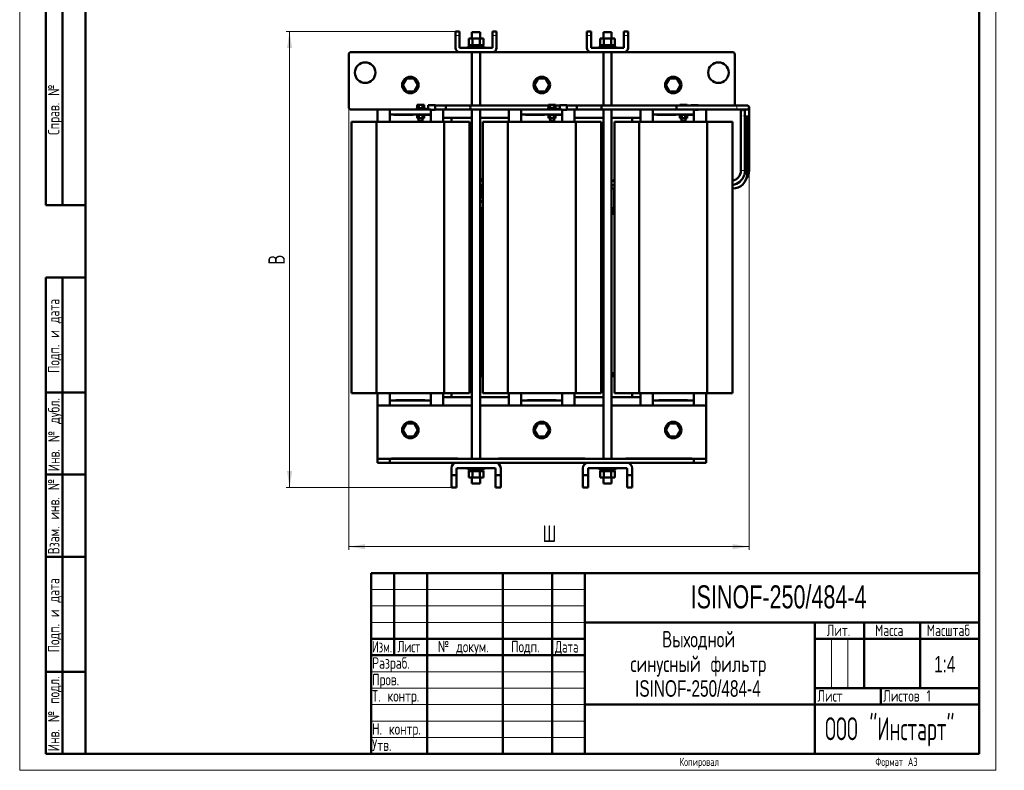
# Model space of a CAD drawing. Header units: millimetres. Extents: x 0 to 1198, y 0 to 1680.
# Tile 1 of 2: x 0 to 1198, y 0 to 914. Entities that reach past the tile are written whole.
import ezdxf

# ---------------------------------------------------------------- set-up
doc = ezdxf.new("R2010")
doc.units = ezdxf.units.MM
doc.header["$LTSCALE"] = 4
doc.linetypes.add('SLD-Сплошная', pattern=[0])
doc.styles.add('SLDTEXTSTYLE0', font='TXT', dxfattribs={"width": 0.7})
doc.styles.add('SLDTEXTSTYLE1', font='TXT', dxfattribs={"width": 0.7, "bigfont": 'bigfont'})
doc.styles.add('SLDTEXTSTYLE2', font='TXT', dxfattribs={"width": 0.705079, "bigfont": 'bigfont'})
doc.styles.add('SLDTEXTSTYLE3', font='TXT', dxfattribs={"width": 0.648852, "bigfont": 'bigfont'})
doc.styles.add('SLDTEXTSTYLE4', font='TXT', dxfattribs={"width": 0.632021, "bigfont": 'bigfont'})
doc.styles.add('SLDTEXTSTYLE5', font='TXT', dxfattribs={"width": 0.625377, "bigfont": 'bigfont'})
doc.styles.add('SLDTEXTSTYLE6', font='TXT', dxfattribs={"width": 0.583291, "bigfont": 'bigfont'})
doc.dimstyles.new('SLDDIMSTYLE0', dxfattribs={"dimtxt": 20, "dimasz": 20, "dimexe": 0, "dimexo": 0.0625, "dimgap": 5, "dimtad": 2, "dimdec": 1, "dimrnd": 1e-09, "dimzin": 12, "dimdsep": 46, "dimtxsty": 'SLDTEXTSTYLE0', "dimsah": 1, "dimcen": 0.09, "dimadec": 0, "dimazin": 3, "dimtfac": 1, "dimtdec": 3, "dimtofl": 0, "dimtmove": 0, "dimatfit": 3, "dimfxl": 0, "dimfrac": 2, "dimtolj": 1, "dimtzin": 12, "dimarcsym": 0})

# ---------------------------------------------------------------- blocks, each defined once
blk = doc.blocks.new('SW_NOTE_0')
at = {"color": 0, "linetype": 'Continuous', "lineweight": 0, "char_height": 20, "attachment_point": 2}
for s, insert, style in [('Выходной', (46.3, 25.7), 'SLDTEXTSTYLE1'), ('синусный фильтр', (45.9, -4.3), 'SLDTEXTSTYLE1'), ('ISINOF-250/484-4', (45.4, -34.3), 'SLDTEXTSTYLE0')]:
    blk.add_mtext(s, dxfattribs=dict(at, insert=insert, style=style))
blk = doc.blocks.new('_D')
at = {"color": 7, "linetype": 'SLD-Сплошная', "lineweight": 0}
for p, q in [((400.5, 807.1), (400.5, 268.2)), ((887.8, 729.8), (887.8, 268.2)), ((400.5, 272.2), (887.8, 272.2))]:
    blk.add_line(p, q, dxfattribs=at)
at = {"color": 7, "linetype": 'SLD-Сплошная', "lineweight": 18}
for points in [[(400.5, 272.2), (420.5, 269.1), (420.5, 275.3)], [(887.8, 272.2), (867.8, 275.3), (867.8, 269.1)]]:
    blk.add_solid(points, dxfattribs=at)
at = {"color": 7, "linetype": 'SLD-Сплошная', "lineweight": 18, "insert": (636.3, 298), "char_height": 20, "attachment_point": 1, "style": 'SLDTEXTSTYLE1'}
blk.add_mtext('Ш', dxfattribs=at)
blk = doc.blocks.new('_D_1')
at = {"color": 7, "linetype": 'SLD-Сплошная', "lineweight": 0}
for p, q in [((530.5, 899.1), (324.5, 899.1)), ((328.5, 344.2), (328.5, 899.1)), ((525.5, 344.2), (324.5, 344.2))]:
    blk.add_line(p, q, dxfattribs=at)
at = {"color": 7, "linetype": 'SLD-Сплошная', "lineweight": 18}
for points in [[(328.5, 899.1), (325.4, 879.1), (331.6, 879.1)], [(328.5, 344.2), (331.6, 364.2), (325.4, 364.2)]]:
    blk.add_solid(points, dxfattribs=at)
at = {"color": 7, "linetype": 'SLD-Сплошная', "lineweight": 18, "insert": (302.7, 615.3), "char_height": 20, "attachment_point": 1, "rotation": 90, "style": 'SLDTEXTSTYLE1'}
blk.add_mtext('В', dxfattribs=at)

msp = doc.modelspace()

# ---------------------------------------------------------------- linework, layer by layer
at = {"color": 7, "linetype": 'SLD-Сплошная', "lineweight": 18}
for p, q in [((0, 1680), (0, 0)), ((1188, 1680), (1188, 0)), ((428, 220), (688, 220)), ((428, 200), (688, 200)), ((428, 180), (688, 180)), ((988, 160), (988, 100)), ((1008, 160), (1008, 100)), ((428, 120), (688, 120)), ((428, 100), (688, 100)), ((428, 80), (688, 80)), ((428, 60), (688, 60)), ((428, 40), (688, 40)), ((0, 0), (1188, 0))]:
    msp.add_line(p, q, dxfattribs=at)
at = {"color": 7, "linetype": 'SLD-Сплошная', "lineweight": 50}
for p, q in [((80, 1660), (80, 20)), ((80, 1660), (80, 20)), ((1168, 20), (1168, 1660)), ((32, 688), (32, 1168)), ((32, 688), (32, 1168)), ((52, 688), (52, 1168)), ((52, 688), (52, 1168)), ((535.5, 899.15), (530.5, 899.15)), ((530.5, 894.15), (530.5, 899.15)), ((535.5, 899.15), (535.5, 894.15)), ((580.5, 899.15), (575.5, 899.15)), ((575.5, 899.15), (575.5, 894.15)), ((580.5, 899.15), (580.5, 894.15)), ((690.5, 894.15), (690.5, 899.15)), ((695.5, 899.15), (690.5, 899.15)), ((695.5, 899.15), (695.5, 894.15)), ((740.5, 899.15), (735.5, 899.15)), ((735.5, 899.15), (735.5, 894.15)), ((740.5, 899.15), (740.5, 894.15)), ((530.5, 879.15), (530.5, 894.15)), ((535.5, 894.15), (535.5, 879.15)), ((546.5, 882.75), (546.5, 890.75)), ((551, 890.75), (546.5, 890.75)), ((550.5, 898.34), (550.5, 890.75)), ((560.5, 898.34), (550.5, 898.34)), ((551, 890.75), (551, 882.75)), ((560, 890.75), (551, 890.75)), ((560, 882.75), (560, 890.75)), ((564.5, 890.75), (560, 890.75)), ((560.5, 890.75), (560.5, 898.34)), ((564.5, 882.75), (564.5, 890.75)), ((575.5, 879.15), (575.5, 894.15)), ((580.5, 894.15), (580.5, 879.15)), ((690.5, 879.15), (690.5, 894.15)), ((695.5, 894.15), (695.5, 879.15)), ((706.5, 882.75), (706.5, 890.75)), ((711, 890.75), (706.5, 890.75)), ((710.5, 898.34), (710.5, 890.75)), ((720.5, 898.34), (710.5, 898.34)), ((711, 890.75), (711, 882.75)), ((720, 890.75), (711, 890.75)), ((720, 882.75), (720, 890.75)), ((724.5, 890.75), (720, 890.75)), ((720.5, 890.75), (720.5, 898.34)), ((724.5, 882.75), (724.5, 890.75)), ((735.5, 879.15), (735.5, 894.15)), ((740.5, 894.15), (740.5, 879.15)), ((535.5, 879.15), (575.5, 879.15)), ((545.5, 880.75), (545.5, 879.15)), ((545.5, 880.75), (565.5, 880.75)), ((546.5, 882.75), (551, 882.75)), ((547.7, 882.75), (547.7, 880.75)), ((551, 882.75), (560, 882.75)), ((560, 882.75), (564.5, 882.75)), ((563.29, 880.75), (563.29, 882.75)), ((565.5, 879.15), (565.5, 880.75)), ((695.5, 879.15), (735.5, 879.15)), ((705.5, 880.75), (705.5, 879.15)), ((705.5, 880.75), (725.5, 880.75)), ((706.5, 882.75), (711, 882.75)), ((707.7, 882.75), (707.7, 880.75)), ((711, 882.75), (720, 882.75)), ((720, 882.75), (724.5, 882.75)), ((723.29, 880.75), (723.29, 882.75)), ((725.5, 879.15), (725.5, 880.75)), ((400.5, 871.15), (400.5, 807.15)), ((535.5, 874.15), (403.5, 874.15)), ((575.5, 874.15), (535.5, 874.15)), ((550.5, 874.15), (550.5, 809.25)), ((560.5, 809.25), (560.5, 874.15)), ((695.5, 874.15), (575.5, 874.15)), ((735.5, 874.15), (695.5, 874.15)), ((710.5, 874.15), (710.5, 809.25)), ((720.5, 809.25), (720.5, 874.15)), ((867.5, 874.15), (735.5, 874.15)), ((870.5, 809.25), (870.5, 871.15)), ((466.5, 834.15), (471, 841.94)), ((471, 841.94), (480, 841.94)), ((480, 841.94), (484.5, 834.15)), ((626.5, 834.15), (631, 841.94)), ((631, 841.94), (640, 841.94)), ((640, 841.94), (644.5, 834.15)), ((786.5, 834.15), (791, 841.94)), ((791, 841.94), (800, 841.94)), ((800, 841.94), (804.5, 834.15)), ((471, 826.35), (466.5, 834.15)), ((484.5, 834.15), (480, 826.35)), ((631, 826.35), (626.5, 834.15)), ((644.5, 834.15), (640, 826.35)), ((791, 826.35), (786.5, 834.15)), ((804.5, 834.15), (800, 826.35)), ((480, 826.35), (471, 826.35)), ((640, 826.35), (631, 826.35)), ((800, 826.35), (791, 826.35)), ((403.5, 804.15), (450.5, 804.15)), ((435.5, 789.15), (435.5, 804.15)), ((450.5, 804.15), (500.5, 804.15)), ((450.5, 804.15), (450.5, 798.15)), ((482, 804.95), (482, 804.15)), ((492.31, 804.95), (482, 804.95)), ((483.2, 805.99), (483.2, 805.22)), ((483.2, 805.99), (492.8, 805.99)), ((483.2, 805.22), (492.8, 805.22)), ((483.68, 809.89), (483.68, 806.05)), ((485.84, 809.89), (483.68, 809.89)), ((485.84, 806.05), (483.68, 806.05)), ((485.6, 805.22), (485.6, 804.95)), ((485.84, 806.05), (485.84, 809.89)), ((490.16, 809.89), (485.84, 809.89)), ((490.16, 806.05), (485.84, 806.05)), ((490.16, 806.05), (490.16, 809.89)), ((492.32, 809.89), (490.16, 809.89)), ((492.32, 806.05), (490.16, 806.05)), ((490.4, 804.95), (490.4, 805.22)), ((492.32, 806.05), (492.32, 809.89)), ((492.8, 805.22), (492.8, 805.99)), ((497.29, 805.59), (493.58, 805.06)), ((497.29, 804.95), (494.05, 804.37)), ((505.8, 809.55), (497.3, 809.55)), ((500.5, 798.15), (500.5, 804.15)), ((500.5, 803.95), (505.8, 803.95)), ((505.8, 809.55), (505.8, 809.55)), ((505.8, 809.25), (505.8, 809.55)), ((505.8, 809.55), (505.8, 809.25)), ((518.34, 809.25), (505.8, 809.25)), ((505.8, 804.25), (518.34, 804.25)), ((505.8, 804.15), (550.5, 804.15)), ((515.5, 804.15), (515.5, 789.15)), ((548.34, 809.25), (518.34, 809.25)), ((518.34, 804.25), (548.34, 804.25)), ((643.68, 809.25), (548.34, 809.25)), ((548.34, 804.25), (642, 804.25)), ((550.5, 804.25), (550.5, 379.15)), ((560.5, 379.15), (560.5, 804.25)), ((560.5, 804.15), (610.5, 804.15)), ((595.5, 789.15), (595.5, 804.15)), ((610.5, 804.15), (610.5, 798.15)), ((610.5, 804.15), (660.5, 804.15)), ((642, 804.95), (642, 804.15)), ((652.31, 804.95), (642, 804.95)), ((643.2, 805.99), (643.2, 805.22)), ((643.2, 805.99), (652.8, 805.99)), ((643.2, 805.22), (652.8, 805.22)), ((643.68, 809.89), (643.68, 806.05)), ((645.84, 809.89), (643.68, 809.89)), ((645.84, 806.05), (643.68, 806.05)), ((645.6, 805.22), (645.6, 804.95)), ((645.84, 806.05), (645.84, 809.89)), ((650.16, 809.89), (645.84, 809.89)), ((650.16, 806.05), (645.84, 806.05)), ((650.16, 806.05), (650.16, 809.89)), ((652.32, 809.89), (650.16, 809.89)), ((652.32, 806.05), (650.16, 806.05)), ((650.4, 804.95), (650.4, 805.22)), ((652.32, 806.05), (652.32, 809.89)), ((657.29, 809.25), (652.32, 809.25)), ((652.8, 805.22), (652.8, 805.99)), ((657.29, 805.59), (653.58, 805.06)), ((657.29, 804.95), (654.05, 804.37)), ((665.8, 809.55), (657.3, 809.55)), ((660.5, 798.15), (660.5, 804.15)), ((660.5, 803.95), (665.8, 803.95)), ((665.8, 809.25), (665.8, 809.55)), ((665.8, 809.55), (665.8, 809.25)), ((665.8, 809.55), (665.8, 809.55)), ((678.34, 809.25), (665.8, 809.25)), ((665.8, 804.25), (678.34, 804.25)), ((665.8, 804.15), (710.5, 804.15)), ((675.5, 804.15), (675.5, 789.15)), ((708.34, 809.25), (678.34, 809.25)), ((678.34, 804.25), (708.34, 804.25)), ((799.52, 809.25), (708.34, 809.25)), ((708.34, 804.25), (799.52, 804.25)), ((710.5, 804.25), (710.5, 379.15)), ((720.5, 379.15), (720.5, 804.25)), ((720.5, 804.15), (770.5, 804.15)), ((803.68, 809.25), (739.52, 809.25)), ((755.5, 789.15), (755.5, 804.15)), ((770.5, 804.15), (770.5, 798.15)), ((770.5, 804.15), (820.5, 804.15)), ((872.79, 809.25), (799.52, 809.25)), ((799.52, 804.25), (799.52, 809.25)), ((799.52, 804.25), (872.79, 804.25)), ((802, 804.25), (802, 804.15)), ((803.68, 809.89), (803.68, 809.25)), ((805.84, 809.89), (803.68, 809.89)), ((805.84, 809.25), (805.84, 809.89)), ((810.16, 809.89), (805.84, 809.89)), ((810.16, 809.25), (810.16, 809.89)), ((812.32, 809.89), (810.16, 809.89)), ((812.32, 809.25), (812.32, 809.89)), ((817.29, 809.25), (812.32, 809.25)), ((825.8, 809.55), (817.3, 809.55)), ((820.5, 798.15), (820.5, 804.15)), ((820.5, 803.95), (825.8, 803.95)), ((825.8, 809.25), (825.8, 809.55)), ((825.8, 809.55), (825.8, 809.25)), ((825.8, 809.55), (825.8, 809.55)), ((829.52, 809.25), (825.8, 809.25)), ((829.52, 809.25), (825.8, 809.25)), ((825.8, 804.15), (867.5, 804.15)), ((875.29, 809.25), (829.52, 809.25)), ((829.52, 809.25), (829.52, 809.25)), ((829.52, 809.25), (829.52, 809.25)), ((835.5, 804.15), (835.5, 789.15)), ((882.77, 809.25), (872.79, 809.25)), ((872.79, 804.25), (882.79, 804.25)), ((885.29, 809.25), (875.29, 809.25)), ((882.79, 804.25), (885.29, 804.25)), ((882.89, 804.25), (882.79, 804.25)), ((887.79, 796.75), (887.79, 806.75)), ((450.5, 798.15), (500.5, 798.15)), ((450.5, 797.15), (450.5, 798.15)), ((450.5, 797.15), (450.5, 789.15)), ((483.2, 798.15), (483.2, 797.8)), ((492.8, 797.8), (483.2, 797.8)), ((483.68, 797.76), (483.68, 793.92)), ((485.84, 797.76), (483.68, 797.76)), ((483.68, 793.92), (485.84, 793.92)), ((485.6, 797.8), (485.6, 797.76)), ((485.6, 793.92), (485.6, 790.49)), ((485.84, 797.76), (485.84, 793.92)), ((490.16, 797.76), (485.84, 797.76)), ((485.84, 793.92), (490.16, 793.92)), ((490.16, 797.76), (490.16, 793.92)), ((492.32, 797.76), (490.16, 797.76)), ((490.16, 793.92), (492.32, 793.92)), ((490.4, 797.76), (490.4, 797.8)), ((490.4, 790.49), (490.4, 793.92)), ((492.32, 797.76), (492.32, 793.92)), ((492.8, 797.8), (492.8, 798.15)), ((500.5, 798.15), (500.5, 797.15)), ((500.5, 797.15), (500.5, 789.15)), ((515.5, 794.15), (550.5, 794.15)), ((525.5, 794.15), (525.5, 789.15)), ((560.5, 794.15), (595.5, 794.15)), ((610.5, 798.15), (660.5, 798.15)), ((610.5, 797.15), (610.5, 798.15)), ((610.5, 797.15), (610.5, 789.15)), ((643.2, 798.15), (643.2, 797.8)), ((652.8, 797.8), (643.2, 797.8)), ((643.68, 797.76), (643.68, 793.92)), ((645.84, 797.76), (643.68, 797.76)), ((643.68, 793.92), (645.84, 793.92)), ((645.6, 797.8), (645.6, 797.76)), ((645.6, 793.92), (645.6, 790.49)), ((645.84, 797.76), (645.84, 793.92)), ((650.16, 797.76), (645.84, 797.76)), ((645.84, 793.92), (650.16, 793.92)), ((650.16, 797.76), (650.16, 793.92)), ((652.32, 797.76), (650.16, 797.76)), ((650.16, 793.92), (652.32, 793.92)), ((650.4, 797.76), (650.4, 797.8)), ((650.4, 790.49), (650.4, 793.92)), ((652.32, 797.76), (652.32, 793.92)), ((652.8, 797.8), (652.8, 798.15)), ((660.5, 798.15), (660.5, 797.15)), ((660.5, 797.15), (660.5, 789.15)), ((675.5, 794.15), (710.5, 794.15)), ((720.5, 794.15), (755.5, 794.15)), ((745.5, 794.15), (745.5, 789.15)), ((770.5, 798.15), (820.5, 798.15)), ((770.5, 797.15), (770.5, 798.15)), ((770.5, 797.15), (770.5, 789.15)), ((803.2, 798.15), (803.2, 797.8)), ((812.8, 797.8), (803.2, 797.8)), ((803.68, 797.76), (803.68, 793.92)), ((805.84, 797.76), (803.68, 797.76)), ((803.68, 793.92), (805.84, 793.92)), ((805.6, 797.8), (805.6, 797.76)), ((805.6, 793.92), (805.6, 790.49)), ((805.84, 797.76), (805.84, 793.92)), ((810.16, 797.76), (805.84, 797.76)), ((805.84, 793.92), (810.16, 793.92)), ((810.16, 797.76), (810.16, 793.92)), ((812.32, 797.76), (810.16, 797.76)), ((810.16, 793.92), (812.32, 793.92)), ((810.4, 797.76), (810.4, 797.8)), ((810.4, 790.49), (810.4, 793.92)), ((812.32, 797.76), (812.32, 793.92)), ((812.8, 797.8), (812.8, 798.15)), ((820.5, 798.15), (820.5, 797.15)), ((820.5, 797.15), (820.5, 789.15)), ((877.79, 796.75), (877.79, 729.87)), ((882.79, 796.75), (882.79, 796.75)), ((882.79, 796.75), (882.79, 729.87)), ((885.29, 725.54), (885.29, 796.75)), ((887.79, 729.87), (887.79, 796.75)), ((403.86, 789.15), (403.86, 459.15)), ((403.86, 789.15), (434.17, 789.15)), ((434.17, 789.15), (434.17, 459.15)), ((434.17, 789.15), (516.76, 789.15)), ((485.6, 790.49), (490.4, 790.49)), ((516.76, 789.15), (516.76, 459.15)), ((516.76, 789.15), (547.58, 789.15)), ((547.58, 459.15), (547.58, 789.15)), ((563.86, 789.15), (563.86, 459.15)), ((563.86, 789.15), (594.17, 789.15)), ((594.17, 789.15), (594.17, 459.15)), ((594.17, 789.15), (676.76, 789.15)), ((645.6, 790.49), (650.4, 790.49)), ((676.76, 789.15), (676.76, 459.15)), ((676.76, 789.15), (707.58, 789.15)), ((707.58, 459.15), (707.58, 789.15)), ((723.86, 789.15), (723.86, 459.15)), ((723.86, 789.15), (754.17, 789.15)), ((754.17, 789.15), (754.17, 459.15)), ((754.17, 789.15), (836.76, 789.15)), ((805.6, 790.49), (810.4, 790.49)), ((836.76, 789.15), (836.76, 459.15)), ((836.76, 789.15), (867.58, 789.15)), ((867.58, 459.15), (867.58, 789.15)), ((560.5, 719.3), (563.86, 719.3)), ((707.58, 719.3), (710.5, 719.3)), ((723.75, 719.3), (723.75, 717.37)), ((723.75, 719.3), (723.86, 719.3)), ((550.5, 717.37), (547.58, 717.37)), ((550.5, 717.31), (547.58, 717.31)), ((547.58, 712.31), (550.5, 712.31)), ((547.58, 708.04), (550.5, 708.04)), ((563.86, 717.37), (560.5, 717.37)), ((563.86, 717.32), (560.5, 717.31)), ((560.5, 712.31), (562.88, 712.32)), ((560.5, 708.04), (562.45, 708.04)), ((562.45, 709.79), (562.45, 705.81)), ((710.5, 717.37), (707.58, 717.37)), ((710.5, 717.33), (707.58, 717.33)), ((707.58, 712.33), (710.5, 712.33)), ((707.58, 708.04), (710.5, 708.04)), ((707.58, 708.04), (710.5, 708.04)), ((708.55, 707.19), (708.55, 708.04)), ((708.55, 704.01), (708.55, 707.19)), ((723.86, 717.37), (720.5, 717.37)), ((723.86, 717.37), (720.5, 717.37)), ((723.86, 717.35), (720.5, 717.35)), ((720.5, 712.34), (723.86, 712.34)), ((720.5, 708.04), (723.86, 708.04)), ((720.5, 708.04), (723.86, 708.04)), ((723.75, 708.04), (723.75, 702.3)), ((867.58, 708.04), (867.79, 708.04)), ((560.5, 702.8), (562.45, 702.8)), ((562.45, 702.3), (560.5, 702.3)), ((560.5, 701.8), (562.45, 701.8)), ((562.45, 705.81), (562.45, 704.01)), ((562.45, 704.01), (562.45, 698.01)), ((562.48, 697.58), (562.48, 696.6)), ((562.48, 696.6), (562.88, 696.6)), ((708.11, 696.6), (708.51, 696.6)), ((708.51, 696.6), (708.51, 697.59)), ((708.55, 698.01), (708.55, 704.01)), ((708.55, 702.8), (710.5, 702.8)), ((710.5, 702.3), (708.55, 702.3)), ((708.55, 701.8), (710.5, 701.8)), ((723.86, 702.3), (723.75, 702.3)), ((723.75, 702.3), (723.75, 691.8)), ((32, 688), (80, 688)), ((550.5, 684), (547.58, 684)), ((550.5, 682.2), (550.5, 684)), ((563.86, 692.8), (560.5, 692.8)), ((563.86, 691.8), (560.5, 691.8)), ((563.86, 684), (560.5, 684)), ((710.5, 692.8), (707.58, 692.8)), ((710.5, 691.8), (707.58, 691.8)), ((710.5, 684), (707.58, 684)), ((720.5, 684), (720.5, 682.2)), ((723.86, 684), (720.5, 684)), ((723.86, 691.8), (723.75, 691.8)), ((723.75, 691.8), (723.75, 684)), ((550.5, 682.2), (547.5, 682.2)), ((547.5, 677.2), (550.5, 677.2)), ((547.58, 680.7), (550.5, 680.7)), ((550.5, 677.7), (547.58, 677.7)), ((563.86, 682.2), (560.5, 682.2)), ((560.5, 680.7), (563.86, 680.7)), ((563.86, 677.7), (560.5, 677.7)), ((560.5, 677.2), (563.86, 677.2)), ((563.5, 484.2), (563.5, 677.2)), ((710.5, 682.2), (707.58, 682.2)), ((707.58, 680.7), (710.5, 680.7)), ((710.5, 677.7), (707.58, 677.7)), ((707.58, 677.2), (710.5, 677.2)), ((724, 682.2), (720.5, 682.2)), ((720.5, 680.7), (723.86, 680.7)), ((723.86, 677.7), (720.5, 677.7)), ((720.5, 677.2), (724, 677.2)), ((32, 20), (32, 600)), ((32, 600), (80, 600)), ((52, 20), (52, 600)), ((547.58, 482.7), (550.5, 482.7)), ((550.5, 479.7), (547.58, 479.7)), ((560.5, 482.7), (563.86, 482.7)), ((563.86, 479.7), (560.5, 479.7)), ((707.58, 482.7), (710.5, 482.7)), ((710.5, 479.7), (707.58, 479.7)), ((720.5, 482.7), (723.86, 482.7)), ((723.86, 479.7), (720.5, 479.7)), ((80, 460), (32, 460)), ((403.86, 459.15), (434.17, 459.15)), ((434.17, 459.15), (516.76, 459.15)), ((435.5, 444.15), (435.5, 459.15)), ((450.5, 459.15), (450.5, 451.15)), ((500.5, 459.15), (500.5, 451.15)), ((515.5, 459.15), (515.5, 444.15)), ((516.76, 459.15), (547.58, 459.15)), ((525.5, 459.15), (525.5, 454.15)), ((563.86, 459.15), (594.17, 459.15)), ((594.17, 459.15), (676.76, 459.15)), ((595.5, 444.15), (595.5, 459.15)), ((610.5, 459.15), (610.5, 451.15)), ((660.5, 459.15), (660.5, 451.15)), ((675.5, 459.15), (675.5, 444.15)), ((676.76, 459.15), (707.58, 459.15)), ((723.86, 459.15), (754.17, 459.15)), ((745.5, 454.15), (745.5, 459.15)), ((754.17, 459.15), (836.76, 459.15)), ((755.5, 444.15), (755.5, 459.15)), ((770.5, 459.15), (770.5, 451.15)), ((820.5, 459.15), (820.5, 451.15)), ((835.5, 459.15), (835.5, 444.15)), ((836.76, 459.15), (867.58, 459.15)), ((435.5, 444.15), (450.5, 444.15)), ((435.5, 444.15), (435.5, 380.15)), ((450.5, 450.15), (450.5, 451.15)), ((500.5, 450.15), (450.5, 450.15)), ((450.5, 450.15), (450.5, 444.15)), ((500.5, 444.15), (450.5, 444.15)), ((500.5, 451.15), (500.5, 450.15)), ((500.5, 444.15), (500.5, 450.15)), ((500.5, 444.15), (550.5, 444.15)), ((550.5, 454.15), (515.5, 454.15)), ((595.5, 454.15), (560.5, 454.15)), ((560.5, 444.15), (610.5, 444.15)), ((610.5, 450.15), (610.5, 451.15)), ((660.5, 450.15), (610.5, 450.15)), ((610.5, 450.15), (610.5, 444.15)), ((660.5, 444.15), (610.5, 444.15)), ((660.5, 451.15), (660.5, 450.15)), ((660.5, 444.15), (660.5, 450.15)), ((660.5, 444.15), (710.5, 444.15)), ((710.5, 454.15), (675.5, 454.15)), ((755.5, 454.15), (720.5, 454.15)), ((720.5, 444.15), (770.5, 444.15)), ((770.5, 450.15), (770.5, 451.15)), ((770.5, 450.15), (770.5, 444.15)), ((820.5, 450.15), (770.5, 450.15)), ((820.5, 444.15), (770.5, 444.15)), ((820.5, 451.15), (820.5, 450.15)), ((820.5, 444.15), (820.5, 450.15)), ((820.5, 444.15), (835.5, 444.15)), ((835.5, 444.15), (835.5, 380.15)), ((466.5, 414.15), (471, 421.94)), ((471, 421.94), (480, 421.94)), ((480, 421.94), (484.5, 414.15)), ((626.5, 414.15), (631, 421.94)), ((631, 421.94), (640, 421.94)), ((640, 421.94), (644.5, 414.15)), ((786.5, 414.15), (791, 421.94)), ((791, 421.94), (800, 421.94)), ((800, 421.94), (804.5, 414.15)), ((471, 406.35), (466.5, 414.15)), ((484.5, 414.15), (480, 406.35)), ((631, 406.35), (626.5, 414.15)), ((644.5, 414.15), (640, 406.35)), ((791, 406.35), (786.5, 414.15)), ((804.5, 414.15), (800, 406.35)), ((480, 406.35), (471, 406.35)), ((640, 406.35), (631, 406.35)), ((800, 406.35), (791, 406.35)), ((435.5, 379.15), (435.5, 380.15)), ((435.5, 379.15), (435.5, 374.15)), ((435.5, 379.15), (450.5, 379.15)), ((450.5, 374.15), (435.5, 374.15)), ((450.5, 374.15), (450.5, 379.15)), ((450.5, 379.15), (820.5, 379.15)), ((531.6, 374.15), (450.5, 374.15)), ((531.75, 374.15), (579.25, 374.15)), ((691.6, 374.15), (579.39, 374.15)), ((691.75, 374.15), (739.25, 374.15)), ((820.5, 374.15), (739.39, 374.15)), ((820.5, 379.15), (820.5, 374.15)), ((835.5, 379.15), (820.5, 379.15)), ((835.5, 374.15), (820.5, 374.15)), ((835.5, 380.15), (835.5, 379.15)), ((835.5, 379.15), (835.5, 374.15)), ((80, 360), (32, 360)), ((525.5, 367.9), (525.5, 359.2)), ((531.75, 359.2), (531.75, 366.65)), ((533, 367.9), (578, 367.9)), ((545.5, 367.8), (545.5, 366.2)), ((565.5, 367.8), (545.5, 367.8)), ((565.5, 366.2), (545.5, 366.2)), ((546.5, 364.2), (546.5, 356.2)), ((546.5, 364.2), (551, 364.2)), ((547.7, 366.2), (547.7, 364.2)), ((550.5, 367.9), (550.5, 367.8)), ((551, 364.2), (551, 356.2)), ((551, 364.2), (560, 364.2)), ((560, 356.2), (560, 364.2)), ((560, 364.2), (564.5, 364.2)), ((560.5, 367.8), (560.5, 367.9)), ((563.29, 364.2), (563.29, 366.2)), ((564.5, 364.2), (564.5, 356.2)), ((565.5, 366.2), (565.5, 367.8)), ((579.25, 366.65), (579.25, 359.2)), ((585.5, 359.2), (585.5, 367.9)), ((685.5, 367.9), (685.5, 359.2)), ((691.75, 359.2), (691.75, 366.65)), ((693, 367.9), (738, 367.9)), ((705.5, 367.8), (705.5, 366.2)), ((725.5, 367.8), (705.5, 367.8)), ((725.5, 366.2), (705.5, 366.2)), ((706.5, 364.2), (711, 364.2)), ((706.5, 364.2), (706.5, 356.2)), ((707.7, 366.2), (707.7, 364.2)), ((710.5, 367.9), (710.5, 367.8)), ((711, 364.2), (711, 356.2)), ((711, 364.2), (720, 364.2)), ((720, 356.2), (720, 364.2)), ((720, 364.2), (724.5, 364.2)), ((720.5, 367.8), (720.5, 367.9)), ((723.29, 364.2), (723.29, 366.2)), ((724.5, 364.2), (724.5, 356.2)), ((725.5, 366.2), (725.5, 367.8)), ((739.25, 366.65), (739.25, 359.2)), ((745.5, 359.2), (745.5, 367.9)), ((525.5, 359.2), (531.75, 359.2)), ((525.5, 344.2), (525.5, 359.2)), ((531.75, 359.2), (531.75, 344.2)), ((546.5, 356.2), (551, 356.2)), ((550.5, 356.2), (550.5, 349.16)), ((550.5, 349.16), (560.5, 349.16)), ((551, 356.2), (560, 356.2)), ((560, 356.2), (564.5, 356.2)), ((560.5, 349.16), (560.5, 356.2)), ((579.25, 359.2), (585.5, 359.2)), ((579.25, 344.2), (579.25, 359.2)), ((585.5, 359.2), (585.5, 344.2)), ((685.5, 359.2), (691.75, 359.2)), ((685.5, 344.2), (685.5, 359.2)), ((691.75, 359.2), (691.75, 344.2)), ((706.5, 356.2), (711, 356.2)), ((710.5, 356.2), (710.5, 349.16)), ((710.5, 349.16), (720.5, 349.16)), ((711, 356.2), (720, 356.2)), ((720, 356.2), (724.5, 356.2)), ((720.5, 349.16), (720.5, 356.2)), ((739.25, 359.2), (745.5, 359.2)), ((739.25, 344.2), (739.25, 359.2)), ((745.5, 359.2), (745.5, 344.2)), ((525.5, 344.2), (531.75, 344.2)), ((579.25, 344.2), (585.5, 344.2)), ((685.5, 344.2), (691.75, 344.2)), ((739.25, 344.2), (745.5, 344.2)), ((80, 260), (32, 260)), ((428, 240), (1168, 240)), ((428, 240), (428, 20)), ((456, 140), (456, 240)), ((496, 240), (496, 20)), ((588, 240), (588, 20)), ((648, 240), (648, 20)), ((688, 240), (688, 20)), ((688, 180), (1168, 180)), ((968, 180), (968, 20)), ((1028, 180), (1028, 100)), ((1096, 180), (1096, 100)), ((428, 160), (688, 160)), ((968, 160), (1168, 160)), ((428, 140), (688, 140)), ((32, 120), (80, 120)), ((968, 100), (1168, 100)), ((1048, 100), (1048, 80)), ((688, 80), (1168, 80)), ((32, 20), (80, 20)), ((80, 20), (1168, 20))]:
    msp.add_line(p, q, dxfattribs=at)
at = {"color": 8, "linetype": 'SLD-Сплошная', "lineweight": 18}
for p, q in [((531.25, 894.15), (534.75, 894.15)), ((576.25, 894.15), (579.75, 894.15)), ((691.25, 894.15), (694.75, 894.15)), ((736.25, 894.15), (739.75, 894.15)), ((492.08, 804.2), (492.3, 804.9)), ((493.83, 804.34), (492.96, 804.18)), ((493.62, 805), (493.76, 804.76)), ((652.08, 804.2), (652.3, 804.9)), ((653.83, 804.34), (652.96, 804.18)), ((653.62, 805), (653.76, 804.76)), ((813.25, 804.23), (812.86, 804.16)), ((872.79, 809.25), (872.79, 804.25)), ((875.29, 809.25), (875.29, 809.25)), ((880.29, 804.13), (880.29, 802.05)), ((478.7, 797.15), (455.47, 797.15)), ((499.27, 797.15), (493.54, 797.15)), ((638.7, 797.15), (615.47, 797.15)), ((659.27, 797.15), (653.54, 797.15)), ((798.7, 797.15), (775.47, 797.15)), ((819.27, 797.15), (813.54, 797.15)), ((880.87, 796.75), (882.6, 796.75)), ((883.36, 796.75), (885.1, 796.75)), ((885.29, 796.75), (887.79, 796.75)), ((878.08, 729.87), (882.05, 729.87)), ((882.91, 725.54), (884.78, 725.54)), ((885.29, 729.87), (887.79, 729.87)), ((563.9, 709.79), (562.45, 709.79)), ((867.79, 712.55), (867.79, 708.04)), ((563.9, 704.01), (562.45, 704.01)), ((708.55, 704.01), (707.55, 704.01)), ((550.5, 681.2), (547.5, 681.2)), ((563.9, 681.2), (560.5, 681.2)), ((710.5, 681.2), (707.55, 681.2)), ((724, 681.2), (720.5, 681.2)), ((547.5, 484.2), (550.5, 484.2)), ((560.5, 484.2), (563.5, 484.2)), ((563.5, 484.2), (564, 484.2)), ((707.58, 484.2), (710.5, 484.2)), ((720.5, 484.2), (724, 484.2)), ((458, 451.15), (493, 451.15)), ((618, 451.15), (653, 451.15)), ((778, 451.15), (813, 451.15)), ((452.75, 380.15), (533.25, 380.15)), ((583, 380.15), (688, 380.15)), ((737.75, 380.15), (818.25, 380.15))]:
    msp.add_line(p, q, dxfattribs=at)
at = {"color": 7, "linetype": 'SLD-Сплошная', "lineweight": 50, "flags": 128}
for points in [[(505.8, 804.25), (505.8, 804), (505.79, 804), (505.79, 804.36), (505.79, 805.04), (505.78, 805.94), (505.78, 806.95), (505.78, 807.94), (505.79, 808.77), (505.79, 809.33), (505.8, 809.55), (505.8, 809.55)], [(505.8, 809.55), (505.8, 809.33), (505.8, 809.25)], [(665.8, 804.25), (665.8, 804), (665.79, 804), (665.79, 804.36), (665.79, 805.04), (665.78, 805.94), (665.78, 806.95), (665.78, 807.94), (665.79, 808.77), (665.79, 809.33), (665.8, 809.55), (665.8, 809.55)], [(665.8, 809.55), (665.8, 809.33), (665.8, 809.25)], [(799.52, 809.25), (799.52, 809.06), (799.52, 808.51), (799.52, 807.7), (799.52, 806.75)], [(799.52, 806.75), (799.52, 805.79), (799.52, 804.98), (799.52, 804.44), (799.52, 804.25)], [(817.3, 809.55), (817.29, 809.41), (817.29, 809.25)], [(825.79, 809.25), (825.79, 809.33), (825.8, 809.55)], [(825.8, 804.25), (825.8, 804), (825.79, 804), (825.79, 804.25)], [(825.8, 809.55), (825.8, 809.33), (825.8, 809.25)], [(867.5, 804.15), (868.08, 804.21), (868.26, 804.25)], [(562.88, 712.32), (562.59, 711.25), (562.45, 709.79)], [(874.35, 714.9), (873.91, 714.64), (873.71, 714.53)], [(515.91, 459.15), (515.81, 458.69), (515.5, 457.82)], [(755.5, 457.82), (755.18, 458.69), (755.08, 459.15)]]:
    msp.add_lwpolyline(points, dxfattribs=at)
at = {"color": 8, "linetype": 'SLD-Сплошная', "lineweight": 18, "flags": 128}
for points in [[(708.55, 707.19), (708.36, 707.19), (707.81, 707.19), (707.55, 707.19)], [(563.9, 705.81), (563.18, 705.81), (562.64, 705.81), (562.45, 705.81)]]:
    msp.add_lwpolyline(points, dxfattribs=at)
at = {"color": 7, "linetype": 'SLD-Сплошная', "lineweight": 50}
for centre, radius in [((420.5, 849.15), 12.5), ((850.5, 849.15), 12.5), ((475.5, 834.15), 10), ((635.5, 834.15), 10), ((795.5, 834.15), 10), ((475.5, 414.15), 10), ((635.5, 414.15), 10), ((795.5, 414.15), 10)]:
    msp.add_circle(centre, radius, dxfattribs=at)
for centre, radius, start, end in [((535.5, 879.15), 5, 180, 270), ((575.5, 879.15), 5, 270, 360), ((695.5, 879.15), 5, 180, 270), ((735.5, 879.15), 5, 270, 360), ((403.5, 871.15), 3, 90, 180), ((867.5, 871.15), 3, 0, 90), ((403.5, 807.15), 3, 180, 270), ((781.86, 806.66), 284.58, 179.41792, 180.34367), ((941.86, 806.66), 284.58, 179.41792, 180.34367), ((885.29, 806.75), 2.5, 270, 90), ((865.29, 729.87), 12.5, 280.1851, 0), ((865.29, 729.87), 17.5, 277.2562, 342.20534), ((867.79, 725.54), 17.5, 270, 360), ((865.29, 729.87), 17.5, 342.20534, 344.41719), ((870.29, 729.87), 17.5, 321.7945, 0), ((564.95, 698.01), 2.5, 180, 245.16334), ((706.05, 698.01), 2.5, 306.99577, 0), ((561.5, 484.2), 2, 311.40962, 360), ((709.5, 484.2), 2, 196.79796, 228.59038), ((531.75, 367.9), 6.25, 90, 180), ((579.25, 367.9), 6.25, 0, 90), ((691.75, 367.9), 6.25, 90, 180), ((739.25, 367.9), 6.25, 0, 90), ((533, 366.65), 1.25, 90, 180), ((578, 366.65), 1.25, 0, 90), ((693, 366.65), 1.25, 90, 180), ((738, 366.65), 1.25, 0, 90)]:
    msp.add_arc(centre, radius, start, end, dxfattribs=at)
for centre, start_param, end_param in [((518.34, 806.75), 4.712389, 6.2831853), ((518.34, 806.75), 3.1415927, 4.712389), ((548.34, 806.75), 4.712389, 6.2831853), ((548.34, 806.75), 3.1415927, 4.712389), ((678.34, 806.75), 0, 1.5707963), ((678.34, 806.75), 1.5707963, 3.1415927), ((708.34, 806.75), 0, 3.1415927)]:
    msp.add_ellipse(centre, major_axis=(0, 2.5), ratio=0.0990195, start_param=start_param, end_param=end_param, dxfattribs=at)
for points in [[(492.31, 804.95), (492.46, 804.95), (492.61, 804.95), (492.78, 804.95)], [(492.78, 804.95), (493.03, 804.99), (493.29, 805.02), (493.58, 805.06)], [(494.01, 804.37), (493.57, 804.29), (493.16, 804.23), (492.78, 804.15)], [(493.58, 805.06), (493.58, 805.06), (493.58, 805.06), (493.58, 805.06)], [(494.05, 804.37), (494.03, 804.37), (494.02, 804.37), (494.01, 804.37)], [(652.31, 804.95), (652.46, 804.95), (652.61, 804.95), (652.78, 804.95)], [(652.78, 804.95), (653.03, 804.99), (653.29, 805.02), (653.58, 805.06)], [(654.01, 804.37), (653.57, 804.29), (653.16, 804.23), (652.78, 804.15)], [(653.58, 805.06), (653.58, 805.06), (653.58, 805.06), (653.58, 805.06)], [(654.05, 804.37), (654.03, 804.37), (654.02, 804.37), (654.01, 804.37)]]:
    msp.add_open_spline(points, degree=3, dxfattribs=at)
for points, knots in [([(497.29, 804.15), (497.29, 804.17), (497.29, 804.25), (497.29, 804.51), (497.29, 804.8), (497.29, 804.95)], [0, 0, 0, 0, 0.1372266, 0.5686133, 1, 1, 1, 1]), ([(657.29, 804.15), (657.29, 804.17), (657.29, 804.25), (657.29, 804.51), (657.29, 804.8), (657.29, 804.95)], [0, 0, 0, 0, 0.1372266, 0.5686133, 1, 1, 1, 1]), ([(813.32, 804.25), (813.31, 804.25), (813.21, 804.23), (813.03, 804.2), (812.86, 804.17), (812.78, 804.15)], [0, 0, 0, 0, 0.0393896, 0.5191071, 1, 1, 1, 1]), ([(817.29, 804.15), (817.29, 804.17), (817.29, 804.19), (817.29, 804.23), (817.29, 804.25)], [0, 0, 0, 0, 0.7382817, 1, 1, 1, 1]), ([(877.79, 804.25), (877.79, 804.1), (877.79, 803.52), (877.79, 802.21), (877.79, 800.42), (877.79, 798.54), (877.79, 797.28), (877.79, 796.66)], [0, 0, 0, 0, 0.0851133, 0.3257626, 0.5612344, 0.7870983, 1, 1, 1, 1]), ([(882.79, 796.75), (882.79, 797.25), (882.79, 797.74), (882.79, 798.46), (882.78, 798.7), (882.78, 799.18), (882.78, 799.42), (882.78, 800.1), (882.77, 800.53), (882.75, 801.35), (882.74, 801.74), (882.7, 802.43), (882.67, 802.74), (882.6, 803.16), (882.58, 803.28), (882.53, 803.52), (882.5, 803.62), (882.39, 803.91), (882.31, 804.06), (882.11, 804.29), (882, 804.37), (881.87, 804.42)], [0, 0, 0, 0, 0.125, 0.125, 0.1875, 0.1875, 0.25, 0.25, 0.375, 0.375, 0.5, 0.5, 0.625, 0.625, 0.6875, 0.6875, 0.75, 0.75, 0.875, 0.875, 1, 1, 1, 1]), ([(882.79, 729.87), (882.79, 729.14), (882.74, 728.41), (882.56, 726.96), (882.42, 726.25), (882.24, 725.54)], [0, 0, 0, 0, 0.5, 0.5, 1, 1, 1, 1])]:
    msp.add_open_spline(points, degree=3, knots=knots, dxfattribs=at)
at = {"color": 8, "linetype": 'SLD-Сплошная', "lineweight": 18}
msp.add_open_spline([(877.9, 796.75), (877.92, 796.75), (877.99, 796.75), (878.48, 796.75), (879.05, 796.75), (879.33, 796.75)], degree=3, knots=[0, 0, 0, 0, 0.16666667, 0.58333333, 1, 1, 1, 1], dxfattribs=at)

# ---------------------------------------------------------------- block references
at = {"color": 7, "linetype": 'Continuous', "lineweight": 0}
msp.add_blockref('SW_NOTE_0', (780.11, 143.9), dxfattribs=at)

# ---------------------------------------------------------------- texts
at = {"color": 7, "linetype": 'Continuous', "lineweight": 0, "char_height": 14, "attachment_point": 2, "rotation": 90, "style": 'SLDTEXTSTYLE1'}
for s, insert in [('Справ. №', (34.41, 804.04)), ('Подп. и дата', (34.41, 528.7)), ('Инв. № дубл.', (34.65, 408.54)), ('Взам. инв. №', (34.41, 308.81)), ('Подп. и дата', (34.41, 188.7)), ('Инв. № подл.', (34.41, 68.71))]:
    msp.add_mtext(s, dxfattribs=dict(at, insert=insert))
at = {"color": 7, "linetype": 'Continuous', "lineweight": 0}
for s, insert, char_height, attachment_point, style in [('ISINOF-250/484-4', (923.7, 225.11), 28, 2, 'SLDTEXTSTYLE0'), ('Лит.', (996.63, 177.35), 14, 2, 'SLDTEXTSTYLE1'), ('Масса', (1058.44, 177.35), 14, 2, 'SLDTEXTSTYLE1'), ('Масштаб', (1130.38, 177.35), 14, 2, 'SLDTEXTSTYLE2'), ('Изм.', (441.09, 157.35), 14, 2, 'SLDTEXTSTYLE5'), ('Лист', (473.82, 157.59), 14, 2, 'SLDTEXTSTYLE4'), ('№ докум.', (539.95, 157.59), 14, 2, 'SLDTEXTSTYLE1'), ('Подп.', (615.51, 157.59), 14, 2, 'SLDTEXTSTYLE1'), ('Дата', (665.87, 157.35), 14, 2, 'SLDTEXTSTYLE3'), ('Разраб.', (429, 137.59), 14, 1, 'SLDTEXTSTYLE1'), ('1:4', (1125.96, 139.15), 20, 2, 'SLDTEXTSTYLE0'), ('Пров.', (429, 117.35), 14, 1, 'SLDTEXTSTYLE1'), ('Т. контр.', (429, 97.59), 14, 1, 'SLDTEXTSTYLE1'), ('Лист', (971, 97.59), 14, 1, 'SLDTEXTSTYLE1'), ('Листов 1', (1051, 97.59), 14, 1, 'SLDTEXTSTYLE1'), ('ООО "Инстарт"', (1059.07, 64.56), 28, 2, 'SLDTEXTSTYLE6'), ('Н. контр.', (429, 57.35), 14, 1, 'SLDTEXTSTYLE1'), ('Утв.', (429, 37.59), 14, 1, 'SLDTEXTSTYLE1'), ('Копировал', (827.22, 15.29), 10, 2, 'SLDTEXTSTYLE1'), ('Формат А3', (1067.24, 15.29), 10, 2, 'SLDTEXTSTYLE1')]:
    msp.add_mtext(s, dxfattribs=dict(at, insert=insert, char_height=char_height, attachment_point=attachment_point, style=style))

# ---------------------------------------------------------------- dimensions: what is measured, and where the dimension line sits
at = {"color": 7, "linetype": 'SLD-Сплошная', "lineweight": 18}
dim = msp.add_linear_dim(base=(328.5, 899.15), p1=(525.5, 344.2), p2=(530.5, 899.15), angle=90, text='В', dimstyle='SLDDIMSTYLE0', dxfattribs=at)
dim.commit()
dim.dimension.update_dxf_attribs({"geometry": '_D_1', "text_midpoint": (328.5, 621.68), "dimtype": 160})
dim = msp.add_linear_dim(base=(887.79, 272.2), p1=(400.5, 807.15), p2=(887.79, 729.87), text='Ш', dimstyle='SLDDIMSTYLE0', dxfattribs=at)
dim.commit()
dim.dimension.update_dxf_attribs({"geometry": '_D', "text_midpoint": (644.14, 272.2), "dimtype": 160})

doc.saveas('drawing.dxf')
